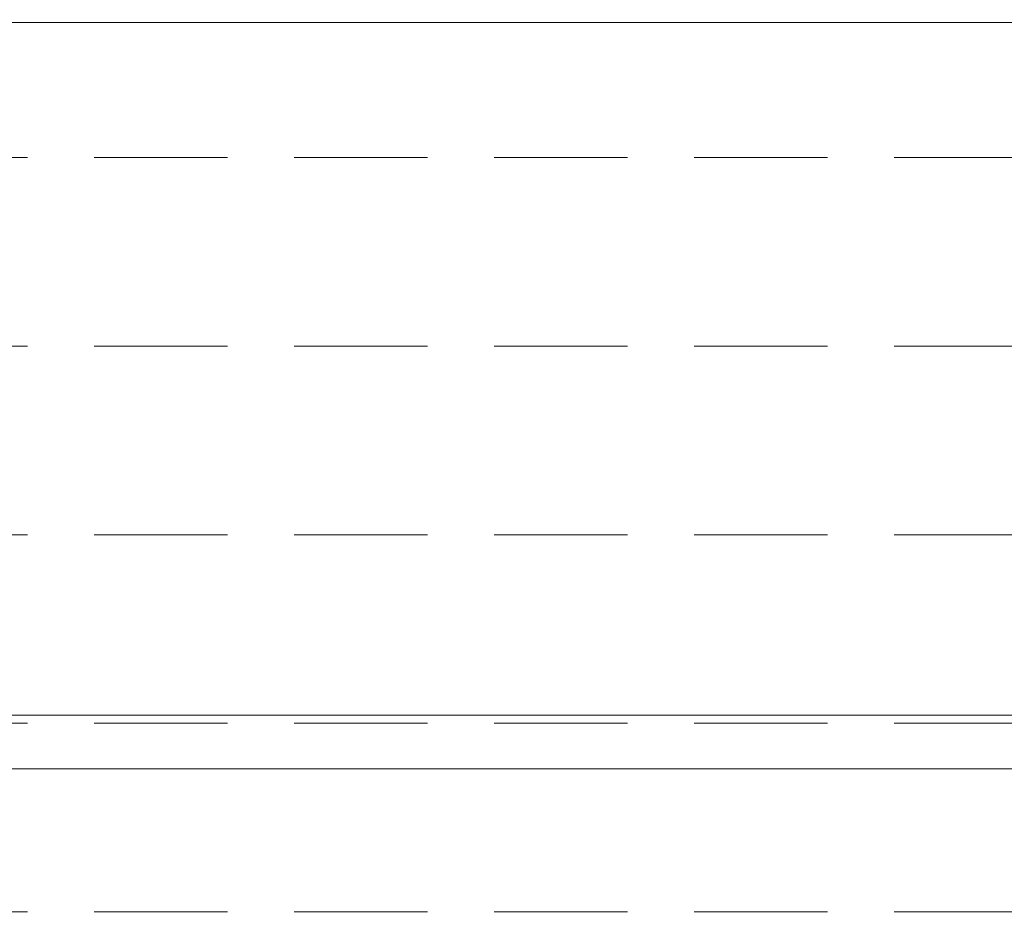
# Model space of a CAD drawing. Header units: millimetres. Extents: x 42175 to 97175, y 10092 to 468192.
# Tile 72 of 235: x 62257 to 62626, y 25911 to 26253. Entities that reach past the tile are written whole.
import ezdxf

# ---------------------------------------------------------------- set-up
doc = ezdxf.new("R2010")
doc.units = ezdxf.units.MM
doc.header["$XCLIPFRAME"] = 2
doc.linetypes.add('DASHED', pattern=[0.75, 0.5, -0.25])
for name, color, linetype in [('FLUID-Wy2', 8, 'Continuous'), ('FLUID-Wy2-INS', 8, 'Continuous'), ('kontury', 8, 'Continuous')]:
    doc.layers.add(name, color=color, linetype=linetype)
picture_1 = doc.add_image_def('image1.bmp', size_in_pixel=(951, 911))

msp = doc.modelspace()

# ---------------------------------------------------------------- linework, layer by layer
at = {"layer": 'FLUID-Wy2', "color": 8, "linetype": 'DASHED', "lineweight": 18, "ltscale": 100}
for p, q in [((63459.95, 26201.05), (61459.95, 26201.05)), ((63459.95, 26130.34), (61459.95, 26130.34)), ((63459.95, 26059.63), (61459.95, 26059.63)), ((63459.95, 25988.92), (61459.95, 25988.92)), ((63459.95, 25918.21), (61459.95, 25918.21))]:
    msp.add_line(p, q, dxfattribs=at)
at = {"layer": 'FLUID-Wy2-INS', "color": 8, "linetype": 'Continuous', "lineweight": 13, "ltscale": 100}
msp.add_line((63559.95, 25991.9), (61359.95, 25991.9), dxfattribs=at)
at = {"layer": 'kontury', "color": 8, "linetype": 'Continuous', "lineweight": 13, "ltscale": 100, "flags": 128}
msp.add_lwpolyline([(61551.76, 26251.8), (61551.76, 25971.8), (63368.76, 25971.8), (63368.76, 26251.8)], close=True, dxfattribs=at)

# ---------------------------------------------------------------- pictures from other files: only their frames are drawn
at = {"color": 8, "lineweight": 13}
image = msp.add_image(picture_1, insert=(61504.13, 26425.82), size_in_units=(1986.02, 1904.63), rotation=-90, dxfattribs=at)
image.set_boundary_path([(-0.5, -0.5), (950.5, 910.5)])

doc.saveas('drawing.dxf')
